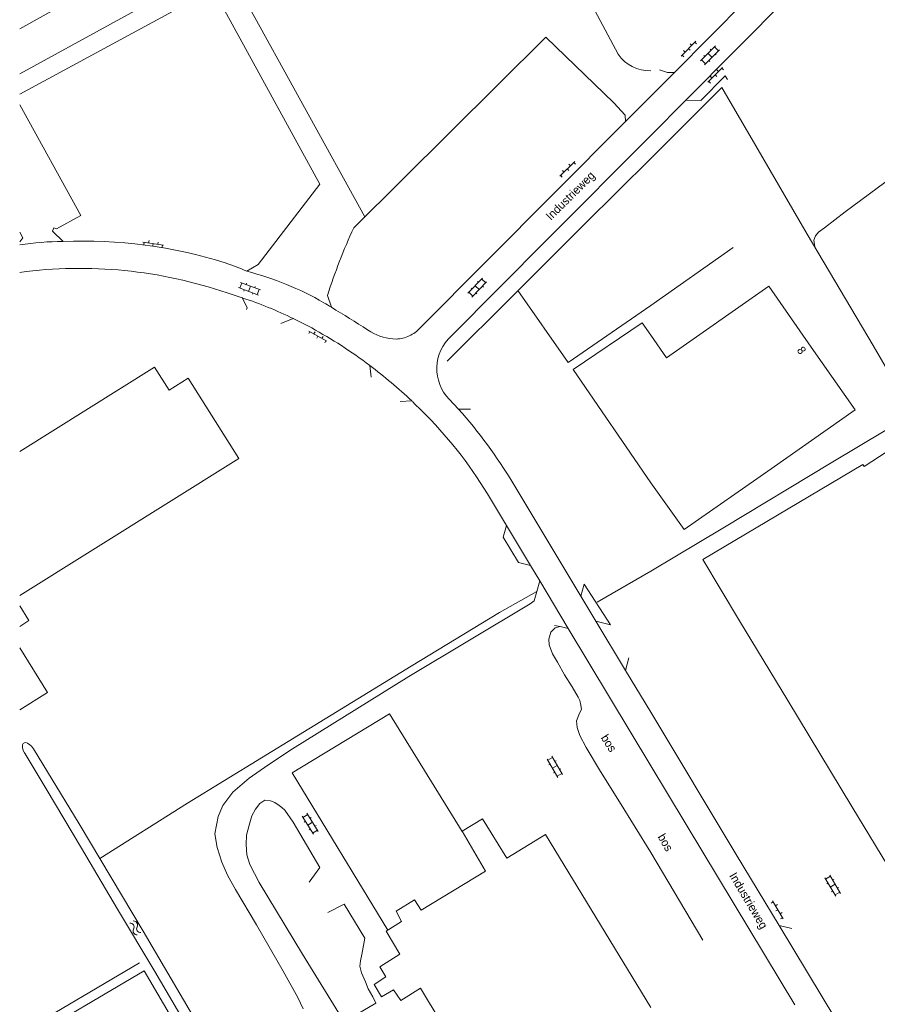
# Model space of a CAD drawing. Header units: metres. Extents: x 195864 to 198202, y 543264 to 544906.
# Tile 15 of 79: x 195864 to 196049, y 544026 to 544239. Entities that reach past the tile are written whole.
import ezdxf

# ---------------------------------------------------------------- set-up
doc = ezdxf.new("R2010")
doc.units = ezdxf.units.M
doc.header["$MEASUREMENT"] = 0
for name, color, linetype, lineweight in [('Level 11', 7, 'Continuous', 0), ('Level 19', 7, 'Continuous', 0), ('Level 26', 7, 'Continuous', 0), ('Level 28', 7, 'Continuous', 0), ('Level 29', 7, 'Continuous', 0), ('Level 32', 7, 'Continuous', 0), ('Level 33', 7, 'Continuous', 0), ('Level 34', 7, 'Continuous', 0), ('Level 41', 7, 'Continuous', 0), ('Level 43', 7, 'Continuous', 0)]:
    doc.layers.add(name, color=color, linetype=linetype, lineweight=lineweight)
doc.styles.add('Style-CHAR_FAST_FONT', font='CHAR_FAST_FONT.shx')

# ---------------------------------------------------------------- blocks, each defined once
blk = doc.blocks.new('WA_2')
at = {"layer": 'Level 43', "color": 7, "linetype": 'Continuous', "lineweight": 0, "extrusion": (0, 0, -1)}
for centre in [(-0.75, 0.05), (-0.75, -0.85)]:
    blk.add_arc(centre, 0.85, 28.0725, 151.9275, dxfattribs=at)
at = {"layer": 'Level 43', "color": 7, "linetype": 'Continuous', "lineweight": 0}
for centre in [(2.25, 0.85), (2.25, -0.05)]:
    blk.add_arc(centre, 0.85, 208.0725, 331.9275, dxfattribs=at)
blk = doc.blocks.new('OV2')
at = {"layer": 'Level 41', "color": 7, "linetype": 'Continuous', "lineweight": 0}
for p, q in [((0.3, -2.31), (0.3, 2.29)), ((1.5, -2.31), (1.5, 2.29)), ((0, 0.99), (0.3, 0.99)), ((0.3, 1.99), (1.5, 1.99)), ((1.8, 0.99), (1.5, 0.99)), ((0, -1.01), (0.3, -1.01)), ((0.3, -0.01), (1.5, -0.01)), ((0.3, -2.01), (1.5, -2.01)), ((1.8, -1.01), (1.5, -1.01))]:
    blk.add_line(p, q, dxfattribs=at)
blk = doc.blocks.new('OVTP6')
at = {"layer": 'Level 41', "color": 7, "linetype": 'Continuous', "lineweight": 0}
for p, q in [((0, 0), (4.5, 0)), ((0.25, 0), (0.25, 0.5)), ((1.25, 0), (1.25, -0.5)), ((2.25, 0), (2.25, 0.5)), ((4.25, 0), (4.25, 0.5)), ((3.25, 0), (3.25, -0.5))]:
    blk.add_line(p, q, dxfattribs=at)

msp = doc.modelspace()

# ---------------------------------------------------------------- linework, layer by layer
at = {"layer": 'Level 11', "color": 7, "linetype": 'Continuous', "lineweight": 13, "flags": 128}
for points in [[(195887.81, 544274.93), (195898.36, 544256.07), (195873.83, 544242.51), (195863.71, 544236.91)], [(196000, 544138.81), (196007.2, 544128.74), (196026.02, 544141.85), (196044.19, 544154.57), (196034.68, 544168.11), (196025.51, 544181.28), (196003.4, 544165.82), (196000, 544170.71)], [(196000, 544138.81), (195983.29, 544163.3), (195998.17, 544173.4), (196000, 544170.71)], [(195911.02, 544144.04), (195900.12, 544161.45), (195895.96, 544158.85), (195892.85, 544163.83), (195863.71, 544145.6)], [(196146.22, 544000), (196056.04, 544148.79), (196046.08, 544142.3)], [(195863.71, 544114.43), (195911.02, 544144.04)], [(196046.08, 544142.3), (196045.83, 544142.73), (196011.28, 544122.24), (196019.15, 544108.98)], [(195863.71, 544107.79), (195865.7, 544109.04), (195863.71, 544112.22)], [(196019.15, 544108.98), (196029.6, 544091.75), (196043.41, 544068.86), (196057.59, 544045.61), (196069.73, 544025.27), (196084.99, 544000.09), (196085.04, 544000)], [(195863.71, 544089.76), (195869.73, 544093.52), (195863.71, 544103.13)], [(196000, 544025.46), (195977.25, 544062.8), (195968.96, 544057.71), (195963.65, 544066.22), (195959.29, 544063.51), (195964.35, 544054.92), (195950.46, 544046.48), (195948.98, 544048.69), (195945, 544046.27), (195946.21, 544043.99), (195942.87, 544041.94), (195945.84, 544036.95), (195941.48, 544034.24), (195942.79, 544032.1), (195940.27, 544030.38), (195941.88, 544027.78), (195944.45, 544029.27), (195946, 544026.95), (195950.31, 544029.65), (195963.45, 544007.71), (195951.08, 544000)], [(195863.71, 544017.53), (195890.59, 544033.33), (195904.36, 544009.9), (195887.43, 544000)]]:
    msp.add_lwpolyline(points, dxfattribs=at)
at = {"layer": 'Level 19', "color": 7, "linetype": 'Continuous', "lineweight": 0, "flags": 128}
msp.add_lwpolyline([(195900.27, 544020.71), (195892.87, 544033.24), (195884.86, 544046.69), (195877.04, 544059.9), (195869.46, 544072.67), (195864.92, 544080.28), (195864.76, 544080.5), (195864.48, 544080.98), (195864.28, 544081.6), (195864.28, 544082.16), (195864.48, 544082.46), (195864.74, 544082.64), (195865.04, 544082.72), (195865.36, 544082.58), (195865.88, 544082.22), (195866.24, 544081.89), (195866.68, 544081.31), (195876.53, 544065.14), (195890.39, 544041.96), (195901.04, 544023.82)], dxfattribs=at)
at = {"layer": 'Level 26', "color": 7, "linetype": 'Continuous', "lineweight": 0}
msp.add_line((195938.24, 544196.25), (195863.71, 544331.7), dxfattribs=at)
at = {"layer": 'Level 26', "color": 7, "linetype": 'Continuous', "lineweight": 0, "flags": 128}
for points in [[(195881.01, 544057.65), (195899.98, 544069.58), (195923.91, 544084.26), (195948.25, 544099.22), (195967.36, 544110.81), (195975.4, 544115.35)], [(195863.71, 544019.84), (195889.6, 544035.08)]]:
    msp.add_lwpolyline(points, dxfattribs=at)
at = {"layer": 'Level 28', "color": 7, "linetype": 'Continuous', "lineweight": 0}
msp.add_line((196000, 544177.13), (196017.84, 544189.63), dxfattribs=at)
at = {"layer": 'Level 28', "color": 7, "linetype": 'Continuous', "lineweight": 0, "flags": 128}
for points in [[(196000, 544208.86), (196015.35, 544224.23), (196022.69, 544211.64), (196033.83, 544192.51), (196048.02, 544168.51), (196056.58, 544153.88), (196067.45, 544135.29), (196081.22, 544111.73), (196094.71, 544088.78), (196101.2, 544077.83), (196106.48, 544068.75)], [(196070.24, 544217.23), (196057.51, 544208.82), (196041.99, 544197.38), (196037.51, 544193.93), (196036.25, 544192.99), (196035.59, 544192.17), (196035.27, 544191.21), (196035.44, 544189.77)], [(195956.03, 544165.08), (195970.38, 544179.38), (195985.79, 544194.73), (196000, 544208.86)], [(195971.33, 544180.33), (195982.17, 544164.82), (196000, 544177.13)]]:
    msp.add_lwpolyline(points, dxfattribs=at)
at = {"layer": 'Level 29', "color": 7, "linetype": 'Continuous', "lineweight": 0}
for p, q in [((196005.11, 544227.47), (196020.56, 544243.04)), ((196007.56, 544221.46), (196030.3, 544244.37)), ((196000, 544222.34), (196005.11, 544227.47)), ((195994.54, 544216.85), (196000, 544222.34)), ((196000, 544213.86), (196007.56, 544221.46)), ((195912.75, 544184.52), (195915.22, 544185.99)), ((195912.75, 544184.52), (195913.44, 544184.93)), ((195911.77, 544178.76), (195908.51, 544179.84)), ((195930.2, 544179.3), (195931.04, 544176.73)), ((195911.8, 544178.85), (195911.86, 544178.73)), ((195920.14, 544173.23), (195922.77, 544174.28)), ((195922.77, 544174.28), (195922.83, 544174.3)), ((195926.78, 544172.27), (195922.78, 544174.28)), ((195939.33, 544164.19), (195939.33, 544164.17)), ((195939.33, 544164.17), (195939.61, 544161.66)), ((195945.92, 544156.4), (195948.38, 544156.5)), ((195948.38, 544156.5), (195948.46, 544156.5)), ((195950.5, 544154.46), (195948.85, 544156.05)), ((195958.52, 544154.72), (195956.45, 544156.88)), ((195961.11, 544154.7), (195958.52, 544154.72)), ((195984.89, 544114.34), (195970.2, 544138.81)), ((195968.86, 544129.56), (195964.72, 544136.41)), ((195974.05, 544120.97), (195968.86, 544129.56)), ((195976.04, 544117.64), (195974.05, 544120.97)), ((195988.45, 544113.02), (196000, 544119.71)), ((195975.4, 544115.35), (195976.04, 544117.64)), ((195982.17, 544107.34), (195976.04, 544117.64)), ((195974.82, 544113.29), (195975.4, 544115.35)), ((195988.16, 544108.94), (195984.89, 544114.34)), ((195994.57, 544098.26), (195988.16, 544108.94)), ((195991.35, 544108.15), (195988.16, 544108.94)), ((195980.44, 544107.73), (195979.19, 544108.01)), ((195982.17, 544107.34), (195980.44, 544107.73)), ((196000, 544077.69), (195982.17, 544107.34)), ((195994.57, 544098.26), (195995.27, 544100.99)), ((196000, 544089.23), (195994.57, 544098.26)), ((196000, 544058.92), (196011.23, 544039.99)), ((196030.5, 544042.51), (196027.75, 544043.16)), ((196040.02, 544022.86), (196027.75, 544043.16))]:
    msp.add_line(p, q, dxfattribs=at)
at = {"layer": 'Level 29', "color": 7, "linetype": 'Continuous', "lineweight": 0, "flags": 128}
for points in [[(195956.45, 544300), (195961.67, 544290.24), (195977.94, 544259.62), (195992.97, 544231.41)], [(195863.71, 544227.15), (195902.89, 544248.72), (195900.14, 544253.69)], [(195915.22, 544185.99), (195928.52, 544203.32), (195905.48, 544245.48), (195863.71, 544222.79)], [(195935.86, 544193.89), (195977.36, 544235.07), (195992.02, 544220.92)], [(196005.11, 544227.47), (196003.64, 544227.49), (196001.88, 544228.07)], [(196007.56, 544221.46), (196010.83, 544221.43), (196016.1, 544226.72), (196016.58, 544225.97)], [(195863.71, 544220.45), (195876.93, 544196.57)], [(195992.02, 544220.92), (195994.48, 544218.26), (195994.54, 544216.85)], [(195950.19, 544172.28), (195979.1, 544201.32), (195994.54, 544216.85)], [(195956.9, 544170.49), (195977.65, 544191.39), (196000, 544213.86)], [(195873.09, 544190.96), (195870.83, 544193.19), (195871.05, 544193.9), (195871.67, 544193.66), (195876.93, 544196.57)], [(195863.71, 544192.96), (195864.37, 544191.77), (195863.71, 544190.89)], [(195911.86, 544178.73), (195911.82, 544178.74), (195911.77, 544178.76)], [(195911.86, 544178.73), (195912.85, 544176.6), (195912.71, 544176.25)], [(195938.84, 544171.89), (195939.2, 544171.66), (195939.57, 544171.42)], [(196000, 544119.71), (196015.59, 544128.99), (196038.98, 544143.1), (196056.69, 544153.69)], [(195974.05, 544120.97), (195971.45, 544121.57), (195968.16, 544127.04), (195968.86, 544129.56)], [(195984.89, 544114.34), (195985.65, 544116.92), (195991.35, 544108.15)], [(195974.82, 544113.29), (195973.96, 544112.66), (195947.77, 544096.96), (195922.64, 544081.33), (195917.29, 544077.79), (195913.29, 544074.96), (195909.78, 544071.97), (195907.62, 544069.07), (195906.61, 544066.73), (195905.85, 544062.93), (195906.36, 544059.99), (195907.4, 544056.87), (195908.61, 544054.01), (195910.33, 544050.95), (195914.83, 544043.32), (195920.59, 544033.29), (195923.8, 544027.63), (195924.92, 544025.15)], [(195980.44, 544107.73), (195979.35, 544107.47), (195978.45, 544106.51), (195978.01, 544104.99), (195978.06, 544103.81), (195978.82, 544101.87), (195979.9, 544100.07), (195981.39, 544097.35), (195983.07, 544094.73), (195984.34, 544092.53), (195984.7, 544091.77), (195984.94, 544090.8), (195985.08, 544089.84), (195984.6, 544089.07), (195984.01, 544087.37), (195984.13, 544085.95), (195984.73, 544084.19), (195986.04, 544081.6), (195989.19, 544076.46), (195993.28, 544069.87), (196000, 544058.92)], [(195959.3, 544063.49), (195943.58, 544088.92), (195922.58, 544076.15), (195943.25, 544042.17)], [(196027.75, 544043.16), (196018.49, 544058.49), (196000, 544089.23)], [(196031.12, 544025.99), (196011.25, 544058.97), (196000, 544077.69)], [(195930.26, 544045.96), (195933.76, 544047.77), (195938.29, 544040.4), (195937.6, 544036.93), (195937.34, 544035.55), (195937.2, 544034.35), (195937.55, 544032.93), (195938.37, 544031.02), (195938.99, 544029.46), (195939.96, 544027.76), (195940.62, 544026.38), (195933.79, 544022.37), (195924.78, 544036.97), (195915.43, 544052.48), (195913.45, 544056.32), (195912.78, 544058.4), (195912.76, 544058.4), (195912.62, 544060.68), (195912.67, 544062.66), (195913.27, 544064.82), (195913.87, 544066.82), (195914.64, 544068.32), (195915.58, 544069.5), (195916.68, 544070.26), (195917.86, 544070.13), (195918.82, 544069.75), (195919.72, 544069.11), (195920.36, 544068.67), (195920.96, 544068.05), (195922.79, 544065.47), (195928.57, 544055.7), (195926.25, 544052.54)]]:
    msp.add_lwpolyline(points, dxfattribs=at)
at = {"layer": 'Level 29', "color": 7, "linetype": 'Continuous', "lineweight": 0}
for centre, radius, start, end in [((195999.78, 544236.1), 8.27, 214.5595, 271.4984), ((196051.33, 544140.69), 127.14, 155.261, 162.3213), ((195876.69, 544087.08), 98.06, 71.068, 97.6081), ((195888.84, 544106.65), 75.67, 63.3504, 72.2889), ((195877.22, 544081.72), 103.22, 53.0104, 61.3095), ((195945.28, 544181), 11.15, 239.1708, 268.6863), ((195944.68, 544177.3), 7.46, 295.1819, 317.6836), ((195944.68, 544177.31), 7.46, 272.6353, 295.122), ((195877.15, 544081.6), 103.36, 46.4363, 53.015), ((195843.92, 544047.14), 151.24, 46.067, 46.3122), ((195885.38, 544088.52), 92.68, 31.119, 45.3585), ((195878.81, 544083.95), 106.59, 30.9749, 41.6042)]:
    msp.add_arc(centre, radius, start, end, dxfattribs=at)
at = {"layer": 'Level 29', "color": 7, "linetype": 'Continuous', "lineweight": 0, "extrusion": (0, 0, -1)}
for centre, radius, start, end in [((-195873.07, 544132.5), 58.45, 80.7858, 90.0151), ((-195877.24, 544087.69), 103.35, 87.6962, 107.3743), ((-195896.78, 544150.28), 37.78, 107.4351, 115.0076), ((-195896.08, 544119.92), 66.72, 104.4763, 119.9577), ((-195715.39, 543820.41), 416.5, 120.9179, 121.183), ((-195719.73, 543827.76), 407.96, 121.1961, 122.4851), ((-195963.31, 544163.46), 9.51, 316.1782, 47.6441)]:
    msp.add_arc(centre, radius, start, end, dxfattribs=at)

# ---------------------------------------------------------------- block references
at = {"layer": 'Level 41', "color": 7, "linetype": 'Continuous', "lineweight": 0}
for name, p, xscale, yscale, zscale, rotation in [('OVTP6', (196009.74, 544234.21), 0.9999994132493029, 0.9999994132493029, 0.9999994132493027, 225.5761759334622), ('OV2', (196013.44, 544230.53), 1.000001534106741, 1.000001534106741, 1.000001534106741, 135), ('OVTP6', (196015.54, 544228.54), 0.9999990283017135, 0.9999990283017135, 0.9999990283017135, 224.9281206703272), ('OVTP6', (195983.58, 544208.21), 0.999998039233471, 0.999998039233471, 0.9999980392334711, 224.7479497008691), ('OVTP6', (195894.78, 544190.15), 1.000001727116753, 1.000001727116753, 1.000001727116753, 171.4629942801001), ('OV2', (195913.02, 544179.9), 1.000000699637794, 1.000000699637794, 1.000000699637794, 69.44398600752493), ('OV2', (195963.17, 544180.35), 0.9999998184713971, 0.9999998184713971, 0.999999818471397, 135.7846592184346), ('OVTP6', (195930.08, 544169.39), 0.9999996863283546, 0.9999996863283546, 0.9999996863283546, 150.4950772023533), ('OV2', (195980.08, 544077.89), 0.9999999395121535, 0.9999999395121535, 0.9999999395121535, 210.5793521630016), ('OV2', (195927.22, 544065.6), 1.000002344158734, 1.000002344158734, 1.000002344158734, 211.5348074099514), ('OV2', (196038.53, 544051.33), 0.9999999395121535, 0.9999999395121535, 0.9999999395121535, 30.57935216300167), ('OVTP6', (196028.63, 544044.62), 1.000000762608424, 1.000000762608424, 1.000000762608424, 120.8151389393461)]:
    msp.add_blockref(name, p, dxfattribs=dict(at, xscale=xscale, yscale=yscale, zscale=zscale, rotation=rotation))
at = {"layer": 'Level 43', "color": 7, "linetype": 'Continuous', "lineweight": 0, "xscale": 0.9999989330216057, "yscale": 0.9999989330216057, "zscale": 0.9999989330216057, "rotation": 302.7150916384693}
msp.add_blockref('WA_2', (195887.87, 544043.9), dxfattribs=at)

# ---------------------------------------------------------------- texts
at = {"layer": 'Level 32', "color": 7, "linetype": 'Continuous', "lineweight": 13, "style": 'Style-CHAR_FAST_FONT'}
msp.add_text('8', height=1.8, rotation=306.8699, dxfattribs=at).set_placement((196031.47, 544167.42))
at = {"layer": 'Level 33', "color": 7, "linetype": 'Continuous', "lineweight": 13, "style": 'Style-CHAR_FAST_FONT'}
for rotation, p in [(302.7524, (195989.15, 544083.71)), (299.8728, (196001.44, 544062.34))]:
    msp.add_text('bos', height=1.8, rotation=rotation, dxfattribs=at).set_placement(p)
at = {"layer": 'Level 34', "color": 7, "linetype": 'Continuous', "lineweight": 13, "style": 'Style-CHAR_FAST_FONT'}
for rotation, p in [(44.8379, (195978.44, 544195.4)), (300.6689, (196016.9, 544053.95))]:
    msp.add_text('Industrieweg', height=1.8, rotation=rotation, dxfattribs=at).set_placement(p)

doc.saveas('drawing.dxf')
